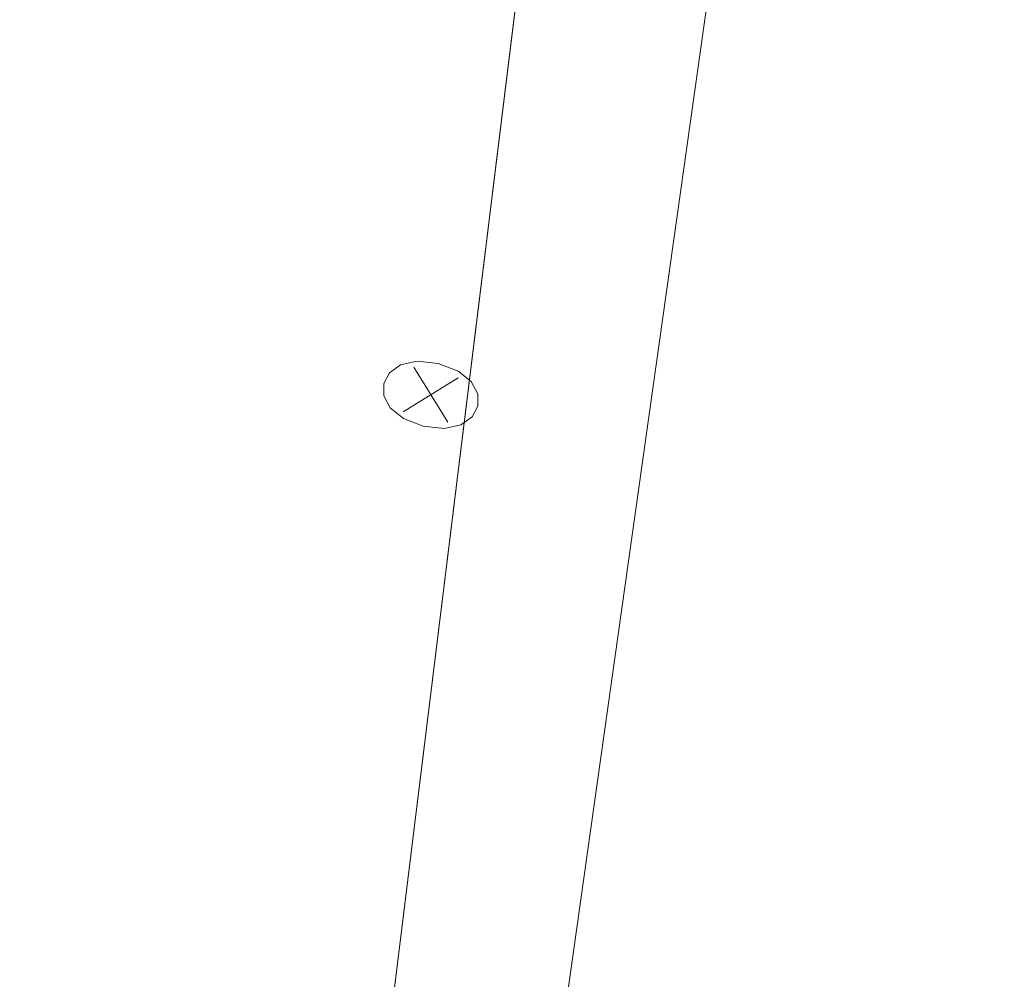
# Model space of a CAD drawing. Header units: millimetres. Extents: x 74467 to 235410, y -65 to 114857.
# Tile 11 of 256: x 74745 to 80693, y 76662 to 82462. Entities that reach past the tile are written whole.
import ezdxf

# ---------------------------------------------------------------- set-up
doc = ezdxf.new("R2010")
doc.units = ezdxf.units.MM
doc.header["$MEASUREMENT"] = 0
doc.linetypes.add('Wipeout_Contour', pattern=[1000, 0, -1000])
doc.layers.add('00 Kunstikonkursi LÜ jaoks asendi 2D', color=7, linetype='Continuous')
doc.layers.add('00 Telje mõõdud.AR', color=7, linetype='Continuous')
doc.styles.add('GENERATED_STYLE_4', font='txt', dxfattribs={"width": 0.84})
doc.dimstyles.new('GENERATED_STYLE__2', dxfattribs={"dimtxt": 150, "dimasz": 114, "dimexe": 0.18, "dimexo": 3, "dimgap": 0, "dimtad": 1, "dimdec": 0, "dimzin": 0, "dimdsep": 46, "dimtxsty": 'GENERATED_STYLE_4', "dimblk": 'ARROWHEAD_2', "dimblk1": 'ARROWHEAD_2', "dimblk2": 'ARROWHEAD_2', "dimcen": 0.09, "dimclrd": 256, "dimclre": 256, "dimclrt": 256, "dimadec": 1, "dimazin": 0, "dimtfac": 1, "dimtdec": 4, "dimtmove": 0, "dimatfit": 3, "dimfxl": 0, "dimtolj": 1, "dimtzin": 0, "dimarcsym": 0})

# ---------------------------------------------------------------- blocks, each defined once
blk = doc.blocks.new('*D3146')
at = {"layer": '00 Telje mõõdud.AR', "color": 252, "linetype": 'Continuous', "lineweight": 13, "true_color": 0x8c8d8c}
for p, q in [((80605.5, 94179.8), (80469, 94286.4)), ((80537.3, 94233.1), (80547.5, 94305.7)), ((77461.5, 72348.2), (80537.3, 94233.1)), ((80648.7, 94217.4), (80425.9, 94248.7)), ((77393.3, 72401.5), (77529.8, 72294.8)), ((77572.9, 72332.5), (77350.1, 72363.8)), ((77451.3, 72275.5), (77461.5, 72348.2))]:
    blk.add_line(p, q, dxfattribs=at)
at = {"layer": '00 Telje mõõdud.AR', "color": 252, "lineweight": 13, "true_color": 0x8c8d8c, "insert": (78932.7, 83031.8), "char_height": 150, "attachment_point": 7, "rotation": 82, "style": 'GENERATED_STYLE_4'}
blk.add_mtext('\\A1;{\\pql;\\fArial|b0|i0|c0|p34;22\xa0100}', dxfattribs=at)
blk = doc.blocks.new('ARROWHEAD_2')
at = {"color": 0, "linetype": 'Continuous', "lineweight": 0}
for p, q in [((-0.378, -0.655), (0.378, 0.655)), ((0, 0), (-1, 0))]:
    blk.add_line(p, q, dxfattribs=at)

msp = doc.modelspace()

# ---------------------------------------------------------------- wipeouts: each hides what was drawn before it
at = {"color": 254, "linetype": 'Wipeout_Contour', "lineweight": 0, "ltscale": 2114394.831306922}
msp.add_wipeout([(85800.3, 114798.7), (85283.2, 113762.1), (81457.7, 105547.9), (79754.2, 98873.6), (74745, 58252.1), (78841, 57691.9), (79724.5, 63897.4), (78115.9, 65420.5), (79009.9, 71803.1), (79406.1, 71747.7), (79876.3, 75104.9), (81262.8, 74910.7), (81927.7, 79472.6), (80911.9, 79614.8), (81132.4, 81189.5), (82153, 81046.5), (85252, 103464.9), (90613.8, 114702.2)], dxfattribs=at).dxf.layer = '00 Kunstikonkursi LÜ jaoks asendi 2D'

# ---------------------------------------------------------------- next in the draw order: linework, layer by layer
at = {"layer": '00 Kunstikonkursi LÜ jaoks asendi 2D', "color": 63, "linetype": 'Continuous', "lineweight": 13, "true_color": 0xbcc992}
msp.add_line((79754.2, 98873.6), (74745, 58252.1), dxfattribs=at)
at = {"layer": '00 Kunstikonkursi LÜ jaoks asendi 2D', "color": 7, "linetype": 'Continuous', "lineweight": 13}
for p, q in [((77330.8, 80028.5), (77126.5, 80360.7)), ((77126.5, 80360.7), (77330.8, 80028.5)), ((77394.8, 80296.7), (77062.5, 80092.5)), ((77062.5, 80092.5), (77394.8, 80296.7))]:
    msp.add_line(p, q, dxfattribs=at)
at = {"layer": '00 Kunstikonkursi LÜ jaoks asendi 2D', "color": 7, "linetype": 'Continuous', "lineweight": 13, "flags": 128}
for points in [[(85800.3, 114798.7), (85283.2, 113762.1), (81457.7, 105547.9), (79754.2, 98873.6), (74745, 58252.1), (78841, 57691.9), (79724.5, 63897.4), (78115.9, 65420.5), (79009.9, 71803.1), (79406.1, 71747.7), (79876.3, 75104.9), (81262.8, 74910.7), (81927.7, 79472.6), (80911.9, 79614.8), (81132.4, 81189.5), (82153, 81046.5), (85252, 103464.9), (90613.8, 114702.2)], [(85800.3, 114798.7), (85283.2, 113762.1), (81457.7, 105547.9), (79754.2, 98873.6), (74745, 58252.1), (78841, 57691.9), (79724.5, 63897.4), (78115.9, 65420.5), (79009.9, 71803.1), (79406.1, 71747.7), (79876.3, 75104.9), (81262.8, 74910.7), (81927.7, 79472.6), (80911.9, 79614.8), (81132.4, 81189.5), (82153, 81046.5), (85252, 103464.9), (90613.8, 114702.2)], [(85800.3, 114798.7), (85283.2, 113762.1), (81457.7, 105547.9), (79754.2, 98873.6), (74745, 58252.1), (78841, 57691.9), (79724.5, 63897.4), (78115.9, 65420.5), (79009.9, 71803.1), (79406.1, 71747.7), (79876.3, 75104.9), (81262.8, 74910.7), (81927.7, 79472.6), (80911.9, 79614.8), (81132.4, 81189.5), (82153, 81046.5), (85252, 103464.9), (90613.8, 114702.2)], [(85800.3, 114798.7), (85283.2, 113762.1), (81457.7, 105547.9), (79754.2, 98873.6), (74745, 58252.1), (78841, 57691.9), (79724.5, 63897.4), (78115.9, 65420.5), (79009.9, 71803.1), (79406.1, 71747.7), (79876.3, 75104.9), (81262.8, 74910.7), (81927.7, 79472.6), (80911.9, 79614.8), (81132.4, 81189.5), (82153, 81046.5), (85252, 103464.9), (90613.8, 114702.2)], [(77273.9, 80384.3), (77394.5, 80338.3), (77473.1, 80274.1), (77512, 80200.6), (77513.1, 80126.7), (77478.7, 80061.3), (77410.9, 80013.3), (77311.7, 79991.5), (77183.4, 80004.9), (77062.8, 80050.9), (76984.1, 80115.1), (76945.3, 80188.6), (76944.1, 80262.5), (76978.5, 80327.9), (77046.4, 80375.9), (77145.5, 80397.7)]]:
    msp.add_lwpolyline(points, close=True, dxfattribs=at)

# ---------------------------------------------------------------- next in the draw order: dimensions: what is measured, and where the dimension line sits
at = {"layer": '00 Telje mõõdud.AR', "color": 252, "linetype": 'Continuous', "lineweight": 13, "true_color": 0x8c8d8c}
dim = msp.add_linear_dim(base=(80537.3, 94233.1), p1=(76966.4, 72417.7), p2=(80042.1, 94302.7), angle=82, dimstyle='GENERATED_STYLE__2', dxfattribs=at)
dim.commit()
dim.dimension.update_dxf_attribs({"geometry": '*D3146', "text_midpoint": (78903.5, 83362.9), "dimtype": 160, "text_rotation": 82})

doc.saveas('drawing.dxf')
